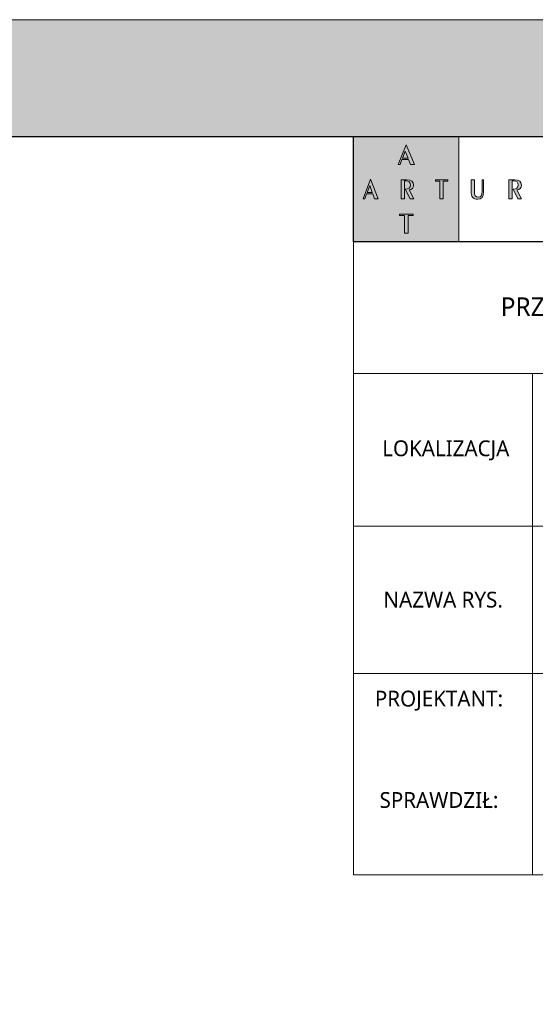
# Model space of a CAD drawing. Header units: millimetres. Extents: x 80301 to 146489, y -78581 to -28273.
# Tile 43 of 135: x 105701 to 106141, y -66549 to -65708. Entities that reach past the tile are written whole.
import ezdxf

# ---------------------------------------------------------------- set-up
doc = ezdxf.new("R2010")
doc.units = ezdxf.units.MM
doc.set_wipeout_variables(frame=1)
doc.layers.get('0').update_dxf_attribs({"lineweight": 0})
for name, color, linetype, lineweight in [('A-opisram.ART', 250, 'Continuous', 0), ('opis..KF', 250, 'Continuous', 15), ('wymiar..KF', 12, 'Continuous', 5)]:
    doc.layers.add(name, color=color, linetype=linetype, lineweight=lineweight)
doc.layers.add('A-pomocram.ART', color=254, linetype='Continuous', lineweight=0, plot=False)
doc.layers.add('A-przekrycieram.ART', color=7, linetype='Continuous', lineweight=0, true_color=0xffffff)
doc.styles.add('ARCH', font='segoeuil.ttf')

# ---------------------------------------------------------------- blocks, each defined once
blk = doc.blocks.new('*U1581')
at = {"layer": 'A-przekrycieram.ART'}
h = blk.add_hatch(color=256, dxfattribs=at)
h.dxf.hatch_style = 1
h.paths.add_polyline_path([(0, 2970), (2100, 2970), (2100, 0), (0, 0)])
h.paths.add_polyline_path([(200, 2870), (2000, 2870), (2000, 100), (200, 100)], flags=16)
at = {"layer": 'A-opisram.ART', "lineweight": 30}
blk.add_lwpolyline([(200, 2870), (2000, 2870), (2000, 100), (200, 100)], close=True, dxfattribs=at)
at = {"layer": 'A-pomocram.ART'}
blk.add_lwpolyline([(0, 2970), (2100, 2970), (2100, 0), (0, 0)], close=True, dxfattribs=at)
blk = doc.blocks.new('A$C3E4B4AA6')
at = {"layer": 'opis..KF', "lineweight": 0}
h = blk.add_hatch(color=256, dxfattribs=at)
h.dxf.hatch_style = 1
h.paths.add_polyline_path([(0, 100), (100, 100), (100, 0), (0, 0)])
at = {"layer": 'opis..KF', "lineweight": 0, "true_color": 0xfefefe}
h = blk.add_hatch(color=7, dxfattribs=at)
h.dxf.hatch_style = 1
edge = h.paths.add_edge_path()
edge.add_spline(control_points=[(56.71, 25.08), (56.71, 25.08), (56.71, 26.44), (56.71, 26.44), (56.71, 26.44), (56.71, 26.44), (43.82, 26.44), (43.82, 26.44), (43.82, 26.44), (43.82, 26.44), (43.82, 25.08), (43.82, 25.08), (43.82, 25.08), (43.82, 25.08), (48.6, 25.08), (48.6, 25.08), (48.6, 25.08), (48.6, 25.08), (48.6, 8.22), (48.6, 8.22), (48.6, 8.22), (48.6, 8.22), (51.94, 8.22), (51.94, 8.22), (51.94, 8.22), (51.94, 8.22), (51.94, 25.08), (51.94, 25.08), (51.94, 25.08), (51.94, 25.08), (56.71, 25.08), (56.71, 25.08)], knot_values=[0, 0, 0, 0, 0.111111, 0.111111, 0.111111, 0.111211, 0.222222, 0.222222, 0.222222, 0.222322, 0.333333, 0.333333, 0.333333, 0.333433, 0.444444, 0.444444, 0.444444, 0.444544, 0.555556, 0.555556, 0.555556, 0.555656, 0.666667, 0.666667, 0.666667, 0.666767, 0.777778, 0.777778, 0.777778, 0.777878, 1, 1, 1, 1], degree=3, periodic=0)
edge = h.paths.add_edge_path()
edge.add_spline(control_points=[(89.63, 57.74), (89.63, 57.74), (89.63, 59.11), (89.63, 59.11), (89.63, 59.11), (89.63, 59.11), (77.77, 59.11), (77.77, 59.11), (77.77, 59.11), (77.77, 59.11), (77.77, 57.74), (77.77, 57.74), (77.77, 57.74), (77.77, 57.74), (82.16, 57.74), (82.16, 57.74), (82.16, 57.74), (82.16, 57.74), (82.16, 40.88), (82.16, 40.88), (82.16, 40.88), (82.16, 40.88), (85.24, 40.88), (85.24, 40.88), (85.24, 40.88), (85.24, 40.88), (85.24, 57.74), (85.24, 57.74), (85.24, 57.74), (85.24, 57.74), (89.63, 57.74), (89.63, 57.74)], knot_values=[0, 0, 0, 0, 0.111111, 0.111111, 0.111111, 0.111211, 0.222222, 0.222222, 0.222222, 0.222322, 0.333333, 0.333333, 0.333333, 0.333433, 0.444444, 0.444444, 0.444444, 0.444544, 0.555556, 0.555556, 0.555556, 0.555656, 0.666667, 0.666667, 0.666667, 0.666767, 0.777778, 0.777778, 0.777778, 0.777878, 1, 1, 1, 1], degree=3, periodic=0)
edge = h.paths.add_edge_path()
edge.add_spline(control_points=[(57.21, 40.88), (57.21, 40.88), (52.75, 49.43), (52.75, 49.43), (52.75, 49.43), (55.57, 49.58), (57.12, 51.19), (57.12, 53.77), (57.12, 53.77), (57.12, 57.23), (55.01, 59.11), (50.8, 59.11), (50.8, 59.11), (50.8, 59.11), (45.3, 59.11), (45.3, 59.11), (45.3, 59.11), (45.3, 59.11), (45.3, 40.88), (45.3, 40.88), (45.3, 40.88), (45.3, 40.88), (48.42, 40.88), (48.42, 40.88), (48.42, 40.88), (48.42, 40.88), (48.42, 57.94), (48.42, 57.94), (48.42, 57.94), (48.42, 57.94), (49.7, 57.94), (49.7, 57.94), (49.7, 57.94), (52.61, 57.94), (54.05, 56.62), (54.05, 53.92), (54.05, 53.92), (54.05, 51.31), (52.55, 50.36), (49.2, 50.12), (49.2, 50.12), (49.2, 50.12), (53.71, 40.88), (53.71, 40.88), (53.71, 40.88), (53.71, 40.88), (57.21, 40.88), (57.21, 40.88)], knot_values=[0, 0, 0, 0, 0.076923, 0.076923, 0.076923, 0.077023, 0.153846, 0.153846, 0.153846, 0.153946, 0.230769, 0.230769, 0.230769, 0.230869, 0.307692, 0.307692, 0.307692, 0.307792, 0.384615, 0.384615, 0.384615, 0.384715, 0.461538, 0.461538, 0.461538, 0.461638, 0.538462, 0.538462, 0.538462, 0.538562, 0.615385, 0.615385, 0.615385, 0.615485, 0.692308, 0.692308, 0.692308, 0.692408, 0.769231, 0.769231, 0.769231, 0.769331, 0.846154, 0.846154, 0.846154, 0.846254, 1, 1, 1, 1], degree=3, periodic=0)
edge = h.paths.add_edge_path()
edge.add_spline(control_points=[(23.35, 40.88), (23.35, 40.88), (16.17, 59.5), (16.17, 59.5), (16.17, 59.5), (16.17, 59.5), (9.29, 40.88), (9.29, 40.88), (9.29, 40.88), (9.29, 40.88), (10.79, 40.88), (10.79, 40.88), (10.79, 40.88), (10.79, 40.88), (12.5, 45.73), (12.5, 45.73), (12.5, 45.73), (12.5, 45.73), (18.28, 45.73), (18.28, 45.73), (18.28, 45.73), (18.28, 45.73), (20.03, 40.88), (20.03, 40.88), (20.03, 40.88), (20.03, 40.88), (23.35, 40.88), (23.35, 40.88)], knot_values=[0, 0, 0, 0, 0.125, 0.125, 0.125, 0.1251, 0.25, 0.25, 0.25, 0.2501, 0.375, 0.375, 0.375, 0.3751, 0.5, 0.5, 0.5, 0.5001, 0.625, 0.625, 0.625, 0.6251, 0.75, 0.75, 0.75, 0.7501, 1, 1, 1, 1], degree=3, periodic=0)
edge = h.paths.add_edge_path(flags=16)
edge.add_spline(control_points=[(17.81, 46.88), (17.81, 46.88), (12.94, 46.88), (12.94, 46.88), (12.94, 46.88), (12.94, 46.88), (15.39, 53.53), (15.39, 53.53), (15.39, 53.53), (15.39, 53.53), (17.81, 46.88), (17.81, 46.88)], knot_values=[0, 0, 0, 0, 0.25, 0.25, 0.25, 0.2501, 0.5, 0.5, 0.5, 0.5001, 1, 1, 1, 1], degree=3, periodic=0)
edge = h.paths.add_edge_path()
edge.add_spline(control_points=[(57.87, 73.56), (57.87, 73.56), (50.07, 92.18), (50.07, 92.18), (50.07, 92.18), (50.07, 92.18), (42.59, 73.56), (42.59, 73.56), (42.59, 73.56), (42.59, 73.56), (44.23, 73.56), (44.23, 73.56), (44.23, 73.56), (44.23, 73.56), (46.08, 78.41), (46.08, 78.41), (46.08, 78.41), (46.08, 78.41), (52.36, 78.41), (52.36, 78.41), (52.36, 78.41), (52.36, 78.41), (54.26, 73.56), (54.26, 73.56), (54.26, 73.56), (54.26, 73.56), (57.87, 73.56), (57.87, 73.56)], knot_values=[0, 0, 0, 0, 0.125, 0.125, 0.125, 0.1251, 0.25, 0.25, 0.25, 0.2501, 0.375, 0.375, 0.375, 0.3751, 0.5, 0.5, 0.5, 0.5001, 0.625, 0.625, 0.625, 0.6251, 0.75, 0.75, 0.75, 0.7501, 1, 1, 1, 1], degree=3, periodic=0)
edge = h.paths.add_edge_path(flags=16)
edge.add_spline(control_points=[(51.85, 79.56), (51.85, 79.56), (46.57, 79.56), (46.57, 79.56), (46.57, 79.56), (46.57, 79.56), (49.22, 86.21), (49.22, 86.21), (49.22, 86.21), (49.22, 86.21), (51.85, 79.56), (51.85, 79.56)], knot_values=[0, 0, 0, 0, 0.25, 0.25, 0.25, 0.2501, 0.5, 0.5, 0.5, 0.5001, 1, 1, 1, 1], degree=3, periodic=0)
at = {"layer": 'opis..KF', "lineweight": 0}
h = blk.add_hatch(color=256, dxfattribs=at)
h.dxf.hatch_style = 1
edge = h.paths.add_edge_path()
edge.add_spline(control_points=[(123.6, 47.49), (123.6, 47.49), (123.6, 59.11), (123.6, 59.11), (123.6, 59.11), (123.6, 59.11), (122.12, 59.11), (122.12, 59.11), (122.12, 59.11), (122.12, 59.11), (122.12, 48.12), (122.12, 48.12), (122.12, 48.12), (122.12, 44.27), (121.38, 42.37), (118.49, 42.37), (118.49, 42.37), (115.6, 42.37), (114.88, 44.29), (114.88, 48.12), (114.88, 48.12), (114.88, 48.12), (114.88, 59.11), (114.88, 59.11), (114.88, 59.11), (114.88, 59.11), (111.76, 59.11), (111.76, 59.11), (111.76, 59.11), (111.76, 59.11), (111.76, 47.49), (111.76, 47.49), (111.76, 47.49), (111.76, 45.32), (111.97, 43.76), (113.18, 42.37), (113.18, 42.37), (114.16, 41.22), (115.87, 40.44), (117.71, 40.44), (117.71, 40.44), (121.65, 40.44), (123.6, 42.78), (123.6, 47.49)], knot_values=[0, 0, 0, 0, 0.083333, 0.083333, 0.083333, 0.083433, 0.166667, 0.166667, 0.166667, 0.166767, 0.25, 0.25, 0.25, 0.2501, 0.333333, 0.333333, 0.333333, 0.333433, 0.416667, 0.416667, 0.416667, 0.416767, 0.5, 0.5, 0.5, 0.5001, 0.583333, 0.583333, 0.583333, 0.583433, 0.666667, 0.666667, 0.666667, 0.666767, 0.75, 0.75, 0.75, 0.7501, 0.833333, 0.833333, 0.833333, 0.833433, 1, 1, 1, 1], degree=3, periodic=0)
h = blk.add_hatch(color=256, dxfattribs=at)
h.dxf.hatch_style = 1
edge = h.paths.add_edge_path()
edge.add_spline(control_points=[(159.55, 40.88), (159.55, 40.88), (155.09, 49.43), (155.09, 49.43), (155.09, 49.43), (157.91, 49.58), (159.46, 51.19), (159.46, 53.77), (159.46, 53.77), (159.46, 57.23), (157.35, 59.11), (153.14, 59.11), (153.14, 59.11), (153.14, 59.11), (147.64, 59.11), (147.64, 59.11), (147.64, 59.11), (147.64, 59.11), (147.64, 40.88), (147.64, 40.88), (147.64, 40.88), (147.64, 40.88), (150.76, 40.88), (150.76, 40.88), (150.76, 40.88), (150.76, 40.88), (150.76, 57.94), (150.76, 57.94), (150.76, 57.94), (150.76, 57.94), (152.04, 57.94), (152.04, 57.94), (152.04, 57.94), (154.95, 57.94), (156.39, 56.62), (156.39, 53.92), (156.39, 53.92), (156.39, 51.31), (154.88, 50.36), (151.54, 50.12), (151.54, 50.12), (151.54, 50.12), (156.05, 40.88), (156.05, 40.88), (156.05, 40.88), (156.05, 40.88), (159.55, 40.88), (159.55, 40.88)], knot_values=[0, 0, 0, 0, 0.076923, 0.076923, 0.076923, 0.077023, 0.153846, 0.153846, 0.153846, 0.153946, 0.230769, 0.230769, 0.230769, 0.230869, 0.307692, 0.307692, 0.307692, 0.307792, 0.384615, 0.384615, 0.384615, 0.384715, 0.461538, 0.461538, 0.461538, 0.461638, 0.538462, 0.538462, 0.538462, 0.538562, 0.615385, 0.615385, 0.615385, 0.615485, 0.692308, 0.692308, 0.692308, 0.692408, 0.769231, 0.769231, 0.769231, 0.769331, 0.846154, 0.846154, 0.846154, 0.846254, 1, 1, 1, 1], degree=3, periodic=0)
at = {"layer": 'opis..KF', "lineweight": 30}
blk.add_lwpolyline([(0, 100), (933, 100), (933, 0), (0, 0)], close=True, dxfattribs=at)
at = {"layer": 'opis..KF', "lineweight": 0}
blk.add_lwpolyline([(0, 100), (100, 100), (100, 0), (0, 0)], close=True, dxfattribs=at)
at = {"layer": 'opis..KF', "color": 7, "lineweight": 0, "true_color": 0xfefefe}
for points, knots in [([(57.87, 73.56), (57.87, 73.56), (50.07, 92.18), (50.07, 92.18), (50.07, 92.18), (50.07, 92.18), (42.59, 73.56), (42.59, 73.56), (42.59, 73.56), (42.59, 73.56), (44.23, 73.56), (44.23, 73.56), (44.23, 73.56), (44.23, 73.56), (46.08, 78.41), (46.08, 78.41), (46.08, 78.41), (46.08, 78.41), (52.36, 78.41), (52.36, 78.41), (52.36, 78.41), (52.36, 78.41), (54.26, 73.56), (54.26, 73.56), (54.26, 73.56), (54.26, 73.56), (57.87, 73.56), (57.87, 73.56)], [0, 0, 0, 0, 0.125, 0.125, 0.125, 0.125, 0.25, 0.25, 0.25, 0.25, 0.375, 0.375, 0.375, 0.375, 0.5, 0.5, 0.5, 0.5, 0.625, 0.625, 0.625, 0.625, 0.75, 0.75, 0.75, 0.75, 1, 1, 1, 1]), ([(51.85, 79.56), (51.85, 79.56), (46.57, 79.56), (46.57, 79.56), (46.57, 79.56), (46.57, 79.56), (49.22, 86.21), (49.22, 86.21), (49.22, 86.21), (49.22, 86.21), (51.85, 79.56), (51.85, 79.56)], [0, 0, 0, 0, 0.25, 0.25, 0.25, 0.25, 0.5, 0.5, 0.5, 0.5, 1, 1, 1, 1]), ([(23.35, 40.88), (23.35, 40.88), (16.17, 59.5), (16.17, 59.5), (16.17, 59.5), (16.17, 59.5), (9.29, 40.88), (9.29, 40.88), (9.29, 40.88), (9.29, 40.88), (10.79, 40.88), (10.79, 40.88), (10.79, 40.88), (10.79, 40.88), (12.5, 45.73), (12.5, 45.73), (12.5, 45.73), (12.5, 45.73), (18.28, 45.73), (18.28, 45.73), (18.28, 45.73), (18.28, 45.73), (20.03, 40.88), (20.03, 40.88), (20.03, 40.88), (20.03, 40.88), (23.35, 40.88), (23.35, 40.88)], [0, 0, 0, 0, 0.125, 0.125, 0.125, 0.125, 0.25, 0.25, 0.25, 0.25, 0.375, 0.375, 0.375, 0.375, 0.5, 0.5, 0.5, 0.5, 0.625, 0.625, 0.625, 0.625, 0.75, 0.75, 0.75, 0.75, 1, 1, 1, 1]), ([(57.21, 40.88), (57.21, 40.88), (52.75, 49.43), (52.75, 49.43), (52.75, 49.43), (55.57, 49.58), (57.12, 51.19), (57.12, 53.77), (57.12, 53.77), (57.12, 57.23), (55.01, 59.11), (50.8, 59.11), (50.8, 59.11), (50.8, 59.11), (45.3, 59.11), (45.3, 59.11), (45.3, 59.11), (45.3, 59.11), (45.3, 40.88), (45.3, 40.88), (45.3, 40.88), (45.3, 40.88), (48.42, 40.88), (48.42, 40.88), (48.42, 40.88), (48.42, 40.88), (48.42, 57.94), (48.42, 57.94), (48.42, 57.94), (48.42, 57.94), (49.7, 57.94), (49.7, 57.94), (49.7, 57.94), (52.61, 57.94), (54.05, 56.62), (54.05, 53.92), (54.05, 53.92), (54.05, 51.31), (52.55, 50.36), (49.2, 50.12), (49.2, 50.12), (49.2, 50.12), (53.71, 40.88), (53.71, 40.88), (53.71, 40.88), (53.71, 40.88), (57.21, 40.88), (57.21, 40.88)], [0, 0, 0, 0, 0.076923, 0.076923, 0.076923, 0.076923, 0.153846, 0.153846, 0.153846, 0.153846, 0.230769, 0.230769, 0.230769, 0.230769, 0.307692, 0.307692, 0.307692, 0.307692, 0.384615, 0.384615, 0.384615, 0.384615, 0.461538, 0.461538, 0.461538, 0.461538, 0.538462, 0.538462, 0.538462, 0.538462, 0.615385, 0.615385, 0.615385, 0.615385, 0.692308, 0.692308, 0.692308, 0.692308, 0.769231, 0.769231, 0.769231, 0.769231, 0.846154, 0.846154, 0.846154, 0.846154, 1, 1, 1, 1]), ([(89.63, 57.74), (89.63, 57.74), (89.63, 59.11), (89.63, 59.11), (89.63, 59.11), (89.63, 59.11), (77.77, 59.11), (77.77, 59.11), (77.77, 59.11), (77.77, 59.11), (77.77, 57.74), (77.77, 57.74), (77.77, 57.74), (77.77, 57.74), (82.16, 57.74), (82.16, 57.74), (82.16, 57.74), (82.16, 57.74), (82.16, 40.88), (82.16, 40.88), (82.16, 40.88), (82.16, 40.88), (85.24, 40.88), (85.24, 40.88), (85.24, 40.88), (85.24, 40.88), (85.24, 57.74), (85.24, 57.74), (85.24, 57.74), (85.24, 57.74), (89.63, 57.74), (89.63, 57.74)], [0, 0, 0, 0, 0.111111, 0.111111, 0.111111, 0.111111, 0.222222, 0.222222, 0.222222, 0.222222, 0.333333, 0.333333, 0.333333, 0.333333, 0.444444, 0.444444, 0.444444, 0.444444, 0.555556, 0.555556, 0.555556, 0.555556, 0.666667, 0.666667, 0.666667, 0.666667, 0.777778, 0.777778, 0.777778, 0.777778, 1, 1, 1, 1]), ([(17.81, 46.88), (17.81, 46.88), (12.94, 46.88), (12.94, 46.88), (12.94, 46.88), (12.94, 46.88), (15.39, 53.53), (15.39, 53.53), (15.39, 53.53), (15.39, 53.53), (17.81, 46.88), (17.81, 46.88)], [0, 0, 0, 0, 0.25, 0.25, 0.25, 0.25, 0.5, 0.5, 0.5, 0.5, 1, 1, 1, 1]), ([(56.71, 25.08), (56.71, 25.08), (56.71, 26.44), (56.71, 26.44), (56.71, 26.44), (56.71, 26.44), (43.82, 26.44), (43.82, 26.44), (43.82, 26.44), (43.82, 26.44), (43.82, 25.08), (43.82, 25.08), (43.82, 25.08), (43.82, 25.08), (48.6, 25.08), (48.6, 25.08), (48.6, 25.08), (48.6, 25.08), (48.6, 8.22), (48.6, 8.22), (48.6, 8.22), (48.6, 8.22), (51.94, 8.22), (51.94, 8.22), (51.94, 8.22), (51.94, 8.22), (51.94, 25.08), (51.94, 25.08), (51.94, 25.08), (51.94, 25.08), (56.71, 25.08), (56.71, 25.08)], [0, 0, 0, 0, 0.111111, 0.111111, 0.111111, 0.111111, 0.222222, 0.222222, 0.222222, 0.222222, 0.333333, 0.333333, 0.333333, 0.333333, 0.444444, 0.444444, 0.444444, 0.444444, 0.555556, 0.555556, 0.555556, 0.555556, 0.666667, 0.666667, 0.666667, 0.666667, 0.777778, 0.777778, 0.777778, 0.777778, 1, 1, 1, 1])]:
    blk.add_open_spline(points, degree=3, knots=knots, dxfattribs=at)
at = {"layer": 'opis..KF', "lineweight": 0}
for points, knots in [([(123.6, 47.49), (123.6, 47.49), (123.6, 59.11), (123.6, 59.11), (123.6, 59.11), (123.6, 59.11), (122.12, 59.11), (122.12, 59.11), (122.12, 59.11), (122.12, 59.11), (122.12, 48.12), (122.12, 48.12), (122.12, 48.12), (122.12, 44.27), (121.38, 42.37), (118.49, 42.37), (118.49, 42.37), (115.6, 42.37), (114.88, 44.29), (114.88, 48.12), (114.88, 48.12), (114.88, 48.12), (114.88, 59.11), (114.88, 59.11), (114.88, 59.11), (114.88, 59.11), (111.76, 59.11), (111.76, 59.11), (111.76, 59.11), (111.76, 59.11), (111.76, 47.49), (111.76, 47.49), (111.76, 47.49), (111.76, 45.32), (111.97, 43.76), (113.18, 42.37), (113.18, 42.37), (114.16, 41.22), (115.87, 40.44), (117.71, 40.44), (117.71, 40.44), (121.65, 40.44), (123.6, 42.78), (123.6, 47.49)], [0, 0, 0, 0, 0.083333, 0.083333, 0.083333, 0.083333, 0.166667, 0.166667, 0.166667, 0.166667, 0.25, 0.25, 0.25, 0.25, 0.333333, 0.333333, 0.333333, 0.333333, 0.416667, 0.416667, 0.416667, 0.416667, 0.5, 0.5, 0.5, 0.5, 0.583333, 0.583333, 0.583333, 0.583333, 0.666667, 0.666667, 0.666667, 0.666667, 0.75, 0.75, 0.75, 0.75, 0.833333, 0.833333, 0.833333, 0.833333, 1, 1, 1, 1]), ([(159.55, 40.88), (159.55, 40.88), (155.09, 49.43), (155.09, 49.43), (155.09, 49.43), (157.91, 49.58), (159.46, 51.19), (159.46, 53.77), (159.46, 53.77), (159.46, 57.23), (157.35, 59.11), (153.14, 59.11), (153.14, 59.11), (153.14, 59.11), (147.64, 59.11), (147.64, 59.11), (147.64, 59.11), (147.64, 59.11), (147.64, 40.88), (147.64, 40.88), (147.64, 40.88), (147.64, 40.88), (150.76, 40.88), (150.76, 40.88), (150.76, 40.88), (150.76, 40.88), (150.76, 57.94), (150.76, 57.94), (150.76, 57.94), (150.76, 57.94), (152.04, 57.94), (152.04, 57.94), (152.04, 57.94), (154.95, 57.94), (156.39, 56.62), (156.39, 53.92), (156.39, 53.92), (156.39, 51.31), (154.88, 50.36), (151.54, 50.12), (151.54, 50.12), (151.54, 50.12), (156.05, 40.88), (156.05, 40.88), (156.05, 40.88), (156.05, 40.88), (159.55, 40.88), (159.55, 40.88)], [0, 0, 0, 0, 0.076923, 0.076923, 0.076923, 0.076923, 0.153846, 0.153846, 0.153846, 0.153846, 0.230769, 0.230769, 0.230769, 0.230769, 0.307692, 0.307692, 0.307692, 0.307692, 0.384615, 0.384615, 0.384615, 0.384615, 0.461538, 0.461538, 0.461538, 0.461538, 0.538462, 0.538462, 0.538462, 0.538462, 0.615385, 0.615385, 0.615385, 0.615385, 0.692308, 0.692308, 0.692308, 0.692308, 0.769231, 0.769231, 0.769231, 0.769231, 0.846154, 0.846154, 0.846154, 0.846154, 1, 1, 1, 1])]:
    blk.add_open_spline(points, degree=3, knots=knots, dxfattribs=at)

msp = doc.modelspace()

# ---------------------------------------------------------------- wipeouts: each hides what was drawn before it
at = {"linetype": 'ByBlock'}
msp.add_wipeout([(105025.66, -65807.59), (106825.66, -65807.59), (106825.66, -66438.84), (105025.66, -66438.84)], dxfattribs=at).dxf.layer = 'wymiar..KF'

# ---------------------------------------------------------------- next in the draw order: linework, layer by layer
at = {"layer": 'opis..KF'}
for points in [[(106826.52, -65897.59), (105985.96, -65897.59), (105985.96, -66010.09), (106826.52, -66010.09)], [(106138.96, -66010.09), (105985.96, -66010.09), (105985.96, -66140.59), (106138.96, -66140.59)], [(106138.96, -66010.09), (106530.46, -66010.09), (106530.46, -66140.59), (106138.96, -66140.59)], [(106138.96, -66140.59), (105985.96, -66140.59), (105985.96, -66266.59), (106138.96, -66266.59)], [(106674.46, -66140.59), (106138.96, -66140.59), (106138.96, -66266.59), (106674.46, -66266.59)], [(106138.96, -66266.59), (105985.96, -66266.59), (105985.96, -66438.84), (106138.96, -66438.84)], [(106138.96, -66266.59), (106528.2, -66266.59), (106528.2, -66438.84), (106138.96, -66438.84)]]:
    msp.add_lwpolyline(points, close=True, dxfattribs=at)

# ---------------------------------------------------------------- next in the draw order: block references
msp.add_blockref('*U1581', (104825.66, -68677.59))
at = {"layer": 'opis..KF', "xscale": 0.8999999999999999, "yscale": 0.8999999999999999, "zscale": 0.8999999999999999}
msp.add_blockref('A$C3E4B4AA6', (105985.96, -65897.59), dxfattribs=at)

# ---------------------------------------------------------------- next in the draw order: texts
at = {"layer": 'opis..KF', "attachment_point": 5, "style": 'ARCH'}
for s, insert, char_height, width in [('\\A1;{\\fCentury Gothic|b1|i0|c238|p34;\\T1.5;PROJEKT BUDOWLANY\\P\\fSegoe UI Light|b0|i0|c238|p34;\\H0.88889x;\\T1;PRZEBUDOWA ORAZ ZMIANA SPOSOBU UŻYTKOWANIA \\PSTRYCHU NA SALE LEKCYJNE}', (106383.85, -65953.48), 18, 909.6583), ('\\A1;LOKALIZACJA', (106064.84, -66075.86), 13.5, 152.6692), ('\\A1;NAZWA RYS.', (106062.62, -66203.59), 13.5, 152.6692), ('\\A1;PROJEKTANT:', (106059.04, -66289.89), 13.5, 152.6692), ('\\A1;SPRAWDZIŁ:', (106059.04, -66374.93), 13.5, 152.6692)]:
    msp.add_mtext(s, dxfattribs=dict(at, insert=insert, char_height=char_height, width=width))

doc.saveas('drawing.dxf')
